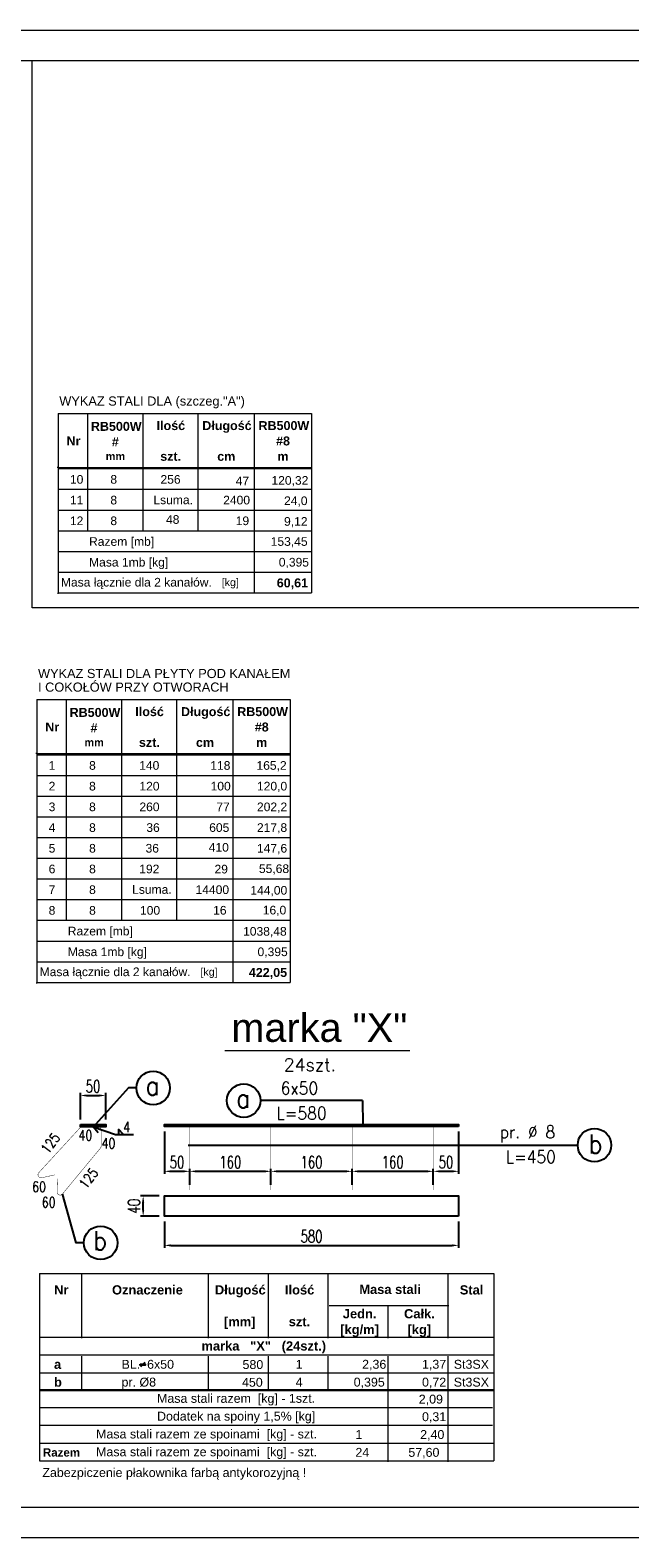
# Model space of a CAD drawing. Header units: centimetres. Extents: x -11084 to 13044, y 2736 to 15778.
# Tile 5 of 23: x 1619 to 2801, y 11642 to 14612. Entities that reach past the tile are written whole.
import ezdxf
from ezdxf.enums import TextEntityAlignment as Align

# ---------------------------------------------------------------- set-up
doc = ezdxf.new("R2010")
doc.units = ezdxf.units.CM
for name, color, linetype, lineweight in [('---Stal+opis', 3, 'Continuous', 18), ('---Stal+widok', 2, 'Continuous', 25), ('---Stal+wym', 9, 'Continuous', 15), ('_cienkie', 9, 'Continuous', 9), ('K_opis-25', 2, 'Continuous', 13), ('K_wymiar', 3, 'Continuous', 13)]:
    doc.layers.add(name, color=color, linetype=linetype, lineweight=lineweight)
doc.layers.add('2', color=2, linetype='Continuous')
doc.layers.add('3', color=3, linetype='Continuous')
doc.layers.add('zzz---Unplot', color=6, linetype='Continuous', lineweight=13, plot=False)
doc.styles.add('Arial CE', font='arial.ttf')
doc.styles.add('O3', font='ROMANS.SHX', dxfattribs={"width": 0.85})
doc.styles.add('WMF-Arial CE0', font='arialbd.ttf')
doc.styles.add('WMF-Arial CE1', font='arial.ttf')
doc.styles.add('WMF-Arial CE2', font='arialbd.ttf')
doc.styles.add('WMF-Arial CE60', font='arialbd.ttf')
doc.styles.add('WMF-Arial CE62', font='arialbd.ttf')
doc.styles.add('WMF-Arial CE63', font='arial.ttf')
doc.styles.add('WMF-Arial CE65', font='arial.ttf')
doc.styles.add('WMF-Arial0', font='arialbd.ttf')
doc.styles.add('WYMIARY', font='ROMANS.shx', dxfattribs={"width": 0.7})
doc.dimstyles.new('10', dxfattribs={"dimtxt": 24, "dimasz": 12.5, "dimexe": 5, "dimexo": 10, "dimgap": 6, "dimtad": 1, "dimdec": 0, "dimrnd": 1, "dimzin": 9, "dimdsep": 46, "dimtxsty": 'WYMIARY', "dimcen": 5, "dimdle": 10, "dimclrd": 256, "dimclre": 256, "dimclrt": 11, "dimaunit": 1, "dimazin": 0, "dimtfac": 8e-05, "dimtdec": 0, "dimtix": 1, "dimtmove": 1, "dimatfit": 3, "dimfxl": 5, "dimtolj": 1, "dimtzin": 9, "dimarcsym": 0})

# ---------------------------------------------------------------- blocks, each defined once
blk = doc.blocks.new('*D374')
at = {"layer": '---Stal+wym', "linetype": 'ByBlock', "lineweight": -2, "transparency": 16777216}
for p, q in [((1883.9, 12265.3), (1883.9, 12213)), ((2463.9, 12265.3), (2463.9, 12213)), ((1896.4, 12218), (2451.4, 12218))]:
    blk.add_line(p, q, dxfattribs=at)
at = {"layer": '---Stal+wym', "linetype": 'ByBlock', "transparency": 16777216}
for points in [[(1896.4, 12220.1), (1896.4, 12215.9), (1883.9, 12218)], [(2451.4, 12220.1), (2451.4, 12215.9), (2463.9, 12218)]]:
    blk.add_solid(points, dxfattribs=at)
at = {"layer": 'Defpoints', "color": 0, "linetype": 'ByBlock', "transparency": 16777216}
for p in [(1883.9, 12275.3), (2463.9, 12275.3), (2463.9, 12218)]:
    blk.add_point(p, dxfattribs=at)
at = {"layer": '---Stal+wym', "color": 11, "linetype": 'ByBlock', "transparency": 16777216, "insert": (2173.9, 12236), "char_height": 24, "attachment_point": 5, "style": 'WYMIARY'}
blk.add_mtext('\\A1;580', dxfattribs=at)
blk = doc.blocks.new('*D375')
at = {"layer": '---Stal+wym', "linetype": 'ByBlock', "lineweight": -2, "transparency": 16777216}
for p, q in [((1873.9, 12315.3), (1837, 12315.3)), ((1842, 12287.8), (1842, 12302.8)), ((1873.9, 12275.3), (1837, 12275.3))]:
    blk.add_line(p, q, dxfattribs=at)
at = {"layer": '---Stal+wym', "linetype": 'ByBlock', "transparency": 16777216}
for points in [[(1839.9, 12302.8), (1844.1, 12302.8), (1842, 12315.3)], [(1839.9, 12287.8), (1844.1, 12287.8), (1842, 12275.3)]]:
    blk.add_solid(points, dxfattribs=at)
at = {"layer": 'Defpoints', "color": 0, "linetype": 'ByBlock', "transparency": 16777216}
for p in [(1842, 12315.3), (1883.9, 12315.3), (1883.9, 12275.3)]:
    blk.add_point(p, dxfattribs=at)
at = {"layer": '---Stal+wym', "color": 11, "linetype": 'ByBlock', "transparency": 16777216, "insert": (1824, 12295.3), "char_height": 24, "attachment_point": 5, "rotation": 90, "style": 'WYMIARY'}
blk.add_mtext('\\A1;40', dxfattribs=at)
blk = doc.blocks.new('*D376')
at = {"layer": '---Stal+wym', "linetype": 'ByBlock', "lineweight": -2, "transparency": 16777216}
for p, q in [((1718.3, 12466.3), (1718.3, 12518.3)), ((1730.8, 12513.3), (1755.8, 12513.3)), ((1768.3, 12466.3), (1768.3, 12518.3))]:
    blk.add_line(p, q, dxfattribs=at)
at = {"layer": '---Stal+wym', "linetype": 'ByBlock', "transparency": 16777216}
for points in [[(1730.8, 12515.3), (1730.8, 12511.2), (1718.3, 12513.3)], [(1755.8, 12515.3), (1755.8, 12511.2), (1768.3, 12513.3)]]:
    blk.add_solid(points, dxfattribs=at)
at = {"layer": 'Defpoints', "color": 0, "linetype": 'ByBlock', "transparency": 16777216}
for p in [(1768.3, 12513.3), (1718.3, 12456.3), (1768.3, 12456.3)]:
    blk.add_point(p, dxfattribs=at)
at = {"layer": '---Stal+wym', "color": 11, "linetype": 'ByBlock', "transparency": 16777216, "insert": (1743.3, 12531.3), "char_height": 24, "attachment_point": 5, "style": 'WYMIARY'}
blk.add_mtext('\\A1;50', dxfattribs=at)
blk = doc.blocks.new('*D377')
at = {"layer": '---Stal+wym', "linetype": 'ByBlock', "lineweight": -2, "transparency": 16777216}
for p, q in [((1883.9, 12442.3), (1883.9, 12358.9)), ((1896.4, 12363.9), (1921.4, 12363.9)), ((1933.9, 12337.3), (1933.9, 12368.9))]:
    blk.add_line(p, q, dxfattribs=at)
at = {"layer": '---Stal+wym', "linetype": 'ByBlock', "transparency": 16777216}
for points in [[(1896.4, 12365.9), (1896.4, 12361.8), (1883.9, 12363.9)], [(1921.4, 12365.9), (1921.4, 12361.8), (1933.9, 12363.9)]]:
    blk.add_solid(points, dxfattribs=at)
at = {"layer": 'Defpoints', "color": 0, "linetype": 'ByBlock', "transparency": 16777216}
for p in [(1883.9, 12452.3), (1933.9, 12363.9), (1933.9, 12327.3)]:
    blk.add_point(p, dxfattribs=at)
at = {"layer": '---Stal+wym', "color": 11, "linetype": 'ByBlock', "transparency": 16777216, "insert": (1908.9, 12381.9), "char_height": 24, "attachment_point": 5, "style": 'WYMIARY'}
blk.add_mtext('\\A1;50', dxfattribs=at)
blk = doc.blocks.new('*D378')
at = {"layer": '---Stal+wym', "linetype": 'ByBlock', "lineweight": -2, "transparency": 16777216}
for p, q in [((1933.9, 12337.3), (1933.9, 12368.9)), ((1946.4, 12363.9), (2081.4, 12363.9)), ((2093.9, 12337.3), (2093.9, 12368.9))]:
    blk.add_line(p, q, dxfattribs=at)
at = {"layer": '---Stal+wym', "linetype": 'ByBlock', "transparency": 16777216}
for points in [[(1946.4, 12365.9), (1946.4, 12361.8), (1933.9, 12363.9)], [(2081.4, 12365.9), (2081.4, 12361.8), (2093.9, 12363.9)]]:
    blk.add_solid(points, dxfattribs=at)
at = {"layer": 'Defpoints', "color": 0, "linetype": 'ByBlock', "transparency": 16777216}
for p in [(2093.9, 12363.9), (1933.9, 12327.3), (2093.9, 12327.3)]:
    blk.add_point(p, dxfattribs=at)
at = {"layer": '---Stal+wym', "color": 11, "linetype": 'ByBlock', "transparency": 16777216, "insert": (2013.9, 12381.9), "char_height": 24, "attachment_point": 5, "style": 'WYMIARY'}
blk.add_mtext('\\A1;160', dxfattribs=at)
blk = doc.blocks.new('*D379')
at = {"layer": '---Stal+wym', "linetype": 'ByBlock', "lineweight": -2, "transparency": 16777216}
for p, q in [((2093.9, 12337.3), (2093.9, 12368.9)), ((2106.4, 12363.9), (2241.4, 12363.9)), ((2253.9, 12337.3), (2253.9, 12368.9))]:
    blk.add_line(p, q, dxfattribs=at)
at = {"layer": '---Stal+wym', "linetype": 'ByBlock', "transparency": 16777216}
for points in [[(2106.4, 12365.9), (2106.4, 12361.8), (2093.9, 12363.9)], [(2241.4, 12365.9), (2241.4, 12361.8), (2253.9, 12363.9)]]:
    blk.add_solid(points, dxfattribs=at)
at = {"layer": 'Defpoints', "color": 0, "linetype": 'ByBlock', "transparency": 16777216}
for p in [(2253.9, 12363.9), (2093.9, 12327.3), (2253.9, 12327.3)]:
    blk.add_point(p, dxfattribs=at)
at = {"layer": '---Stal+wym', "color": 11, "linetype": 'ByBlock', "transparency": 16777216, "insert": (2173.9, 12381.9), "char_height": 24, "attachment_point": 5, "style": 'WYMIARY'}
blk.add_mtext('\\A1;160', dxfattribs=at)
blk = doc.blocks.new('*D380')
at = {"layer": '---Stal+wym', "linetype": 'ByBlock', "lineweight": -2, "transparency": 16777216}
for p, q in [((2253.9, 12337.3), (2253.9, 12368.9)), ((2266.4, 12363.9), (2401.4, 12363.9)), ((2413.9, 12337.3), (2413.9, 12368.9))]:
    blk.add_line(p, q, dxfattribs=at)
at = {"layer": '---Stal+wym', "linetype": 'ByBlock', "transparency": 16777216}
for points in [[(2266.4, 12365.9), (2266.4, 12361.8), (2253.9, 12363.9)], [(2401.4, 12365.9), (2401.4, 12361.8), (2413.9, 12363.9)]]:
    blk.add_solid(points, dxfattribs=at)
at = {"layer": 'Defpoints', "color": 0, "linetype": 'ByBlock', "transparency": 16777216}
for p in [(2413.9, 12363.9), (2253.9, 12327.3), (2413.9, 12327.3)]:
    blk.add_point(p, dxfattribs=at)
at = {"layer": '---Stal+wym', "color": 11, "linetype": 'ByBlock', "transparency": 16777216, "insert": (2333.9, 12381.9), "char_height": 24, "attachment_point": 5, "style": 'WYMIARY'}
blk.add_mtext('\\A1;160', dxfattribs=at)
blk = doc.blocks.new('*D381')
at = {"layer": '---Stal+wym', "linetype": 'ByBlock', "lineweight": -2, "transparency": 16777216}
for p, q in [((2463.9, 12442.3), (2463.9, 12358.9)), ((2413.9, 12337.3), (2413.9, 12368.9)), ((2426.4, 12363.9), (2451.4, 12363.9))]:
    blk.add_line(p, q, dxfattribs=at)
at = {"layer": '---Stal+wym', "linetype": 'ByBlock', "transparency": 16777216}
for points in [[(2426.4, 12365.9), (2426.4, 12361.8), (2413.9, 12363.9)], [(2451.4, 12365.9), (2451.4, 12361.8), (2463.9, 12363.9)]]:
    blk.add_solid(points, dxfattribs=at)
at = {"layer": 'Defpoints', "color": 0, "linetype": 'ByBlock', "transparency": 16777216}
for p in [(2463.9, 12452.3), (2463.9, 12363.9), (2413.9, 12327.3)]:
    blk.add_point(p, dxfattribs=at)
at = {"layer": '---Stal+wym', "color": 11, "linetype": 'ByBlock', "transparency": 16777216, "insert": (2438.9, 12381.9), "char_height": 24, "attachment_point": 5, "style": 'WYMIARY'}
blk.add_mtext('\\A1;50', dxfattribs=at)

msp = doc.modelspace()

# ---------------------------------------------------------------- linework, layer by layer
at = {"layer": '---Stal+widok', "color": 6}
msp.add_lwpolyline([(1718.254393, 12456.335421), (1768.254393, 12456.335421), (1768.254393, 12451.335421), (1718.254393, 12451.335421)], close=True, dxfattribs=at)
at = {"layer": '---Stal+widok'}
for points in [[(2463.907186, 12452.335421), (1883.907186, 12452.335421), (1883.907186, 12456.335421), (2463.907186, 12456.335421)], [(2463.907186, 12275.295336), (1883.907186, 12275.295336), (1883.907186, 12315.295336), (2463.907186, 12315.295336)]]:
    msp.add_lwpolyline(points, close=True, dxfattribs=at)
at = {"layer": '---Stal+wym', "color": 2, "linetype": 'ByBlock'}
msp.add_lwpolyline([(6587.525019, 11701.882042), (-392.474981, 11701.882042), (-392.474981, 14551.882042), (6587.525019, 14551.882042)], close=True, dxfattribs=at)
msp.add_line((1845.05374, 11987.402871), (1837.021837, 11979.035326))
at = {"color": 7, "lineweight": 0}
for points in [[(1674.354337, 13856.939966), (1674.354337, 13752.281752)], [(1674.354337, 13856.939966), (2173.78949, 13856.939966)], [(1674.354337, 13854.887844), (1674.354337, 13750.22963)], [(1674.354337, 13854.887844), (1674.354337, 13503.461979)], [(1732.070263, 13856.939966), (1732.070263, 13750.22963)], [(1732.070263, 13856.939966), (1732.070263, 13750.22963)], [(1841.602267, 13856.939966), (1841.602267, 13750.22963)], [(1949.595179, 13856.939966), (1949.595179, 13750.22963)], [(2060.922789, 13856.939966), (2060.922789, 13750.22963)], [(2060.922789, 13856.939966), (2060.922789, 13750.22963)], [(2173.78949, 13856.939966), (2173.78949, 13503.461979)], [(1674.354337, 13750.22963), (1672.302215, 13750.22963)], [(1674.354337, 13750.22963), (1674.354337, 13750.22963)], [(1674.354337, 13750.22963), (2173.78949, 13750.22963)], [(1674.354337, 13748.177508), (1674.354337, 13748.177508)], [(1674.354337, 13748.177508), (2173.78949, 13748.177508)], [(1732.070263, 13748.177508), (1732.070263, 13625.819743)], [(1732.070263, 13748.177508), (1732.070263, 13625.819743)], [(1841.602267, 13748.177508), (1841.602267, 13625.819743)], [(1949.595179, 13748.177508), (1949.595179, 13625.819743)], [(2060.922789, 13748.177508), (2060.922789, 13625.819743)], [(2060.922789, 13748.177508), (2060.922789, 13503.461979)], [(1674.354337, 13707.391587), (2173.78949, 13707.391587)], [(1674.354337, 13705.339465), (1674.354337, 13625.819743)], [(1674.354337, 13666.605665), (2173.78949, 13666.605665)], [(1674.354337, 13625.819743), (2173.78949, 13625.819743)], [(1674.354337, 13625.819743), (2173.78949, 13625.819743)], [(1674.354337, 13625.819743), (2173.78949, 13625.819743)], [(1674.354337, 13623.767622), (1674.354337, 13585.033822)], [(1674.354337, 13585.033822), (2173.78949, 13585.033822)], [(1674.354337, 13582.9817), (1674.354337, 13544.2479)], [(1674.354337, 13544.2479), (2173.78949, 13544.2479)], [(1674.354337, 13501.409857), (1674.354337, 13503.461979)], [(1674.354337, 13503.461979), (2173.78949, 13503.461979)], [(1674.354337, 13503.461979), (2173.78949, 13503.461979)], [(2060.922789, 13503.461979), (2060.922789, 13503.461979)], [(2060.922789, 13503.461979), (2060.922789, 13503.461979)], [(2060.922789, 13503.461979), (2173.78949, 13503.461979)], [(1632.40782, 13293.422205), (1632.40782, 13188.763991)], [(1632.40782, 13293.422205), (2131.842974, 13293.422205)], [(1632.40782, 13291.370083), (1632.40782, 13186.711869)], [(1632.40782, 13291.370083), (1632.40782, 12736.01461)], [(1690.123747, 13293.422205), (1690.123747, 13186.711869)], [(1690.123747, 13293.422205), (1690.123747, 13186.711869)], [(1799.655751, 13293.422205), (1799.655751, 13186.711869)], [(1907.648662, 13293.422205), (1907.648662, 13186.711869)], [(2018.976272, 13293.422205), (2018.976272, 13186.711869)], [(2018.976272, 13293.422205), (2018.976272, 13186.711869)], [(2131.842974, 13293.422205), (2131.842974, 12736.01461)], [(1632.40782, 13186.711869), (1630.355699, 13186.711869)], [(1632.40782, 13186.711869), (1632.40782, 13186.711869)], [(1632.40782, 13186.711869), (2131.842974, 13186.711869)], [(1632.40782, 13184.659747), (1632.40782, 13184.659747)], [(1632.40782, 13184.659747), (2131.842974, 13184.659747)], [(1690.123747, 13184.659747), (1690.123747, 12858.372375)], [(1690.123747, 13184.659747), (1690.123747, 12858.372375)], [(1799.655751, 13184.659747), (1799.655751, 12858.372375)], [(1907.648662, 13184.659747), (1907.648662, 12858.372375)], [(2018.976272, 13184.659747), (2018.976272, 12858.372375)], [(2018.976272, 13184.659747), (2018.976272, 12736.01461)], [(1632.40782, 13143.873826), (2131.842974, 13143.873826)], [(1632.40782, 13141.821704), (1632.40782, 12858.372375)], [(1632.40782, 13103.087904), (2131.842974, 13103.087904)], [(1632.40782, 13062.301983), (2131.842974, 13062.301983)], [(1632.40782, 13021.516061), (2131.842974, 13021.516061)], [(1632.40782, 12980.730139), (2131.842974, 12980.730139)], [(1632.40782, 12939.944218), (2131.842974, 12939.944218)], [(1632.40782, 12899.158296), (2131.842974, 12899.158296)], [(1632.40782, 12858.372375), (2131.842974, 12858.372375)], [(1632.40782, 12858.372375), (2131.842974, 12858.372375)], [(1632.40782, 12856.320253), (1632.40782, 12817.586453)], [(1632.40782, 12817.586453), (2131.842974, 12817.586453)], [(1632.40782, 12815.534331), (1632.40782, 12776.800531)], [(1632.40782, 12776.800531), (2131.842974, 12776.800531)], [(1632.40782, 12733.962488), (1632.40782, 12736.01461)], [(1632.40782, 12736.01461), (2131.842974, 12736.01461)], [(1632.40782, 12736.01461), (2131.842974, 12736.01461)], [(2018.976272, 12736.01461), (2018.976272, 12736.01461)], [(2018.976272, 12736.01461), (2018.976272, 12736.01461)], [(2018.976272, 12736.01461), (2131.842974, 12736.01461)], [(1637.520439, 12162.467088), (2532.946569, 12162.467088)], [(1637.520439, 12162.467088), (1637.520439, 11793.575816)], [(1720.435156, 12160.354612), (1720.435156, 12035.190357)], [(1970.235545, 12160.354612), (1970.235545, 12035.190357)], [(2088.27019, 12160.354612), (2088.27019, 12035.190357)], [(2206.304834, 12160.354612), (2206.304834, 12035.190357)], [(2442.374124, 12160.354612), (2442.374124, 12035.190357)], [(2532.946569, 12162.467088), (2532.946569, 11793.575816)], [(2208.417311, 12099.884961), (2444.486601, 12099.884961)], [(2324.339479, 12097.772485), (2324.339479, 12035.190357)], [(1637.520439, 12037.302834), (2532.946569, 12037.302834)], [(1637.520439, 12002.182906), (2532.946569, 12002.182906)], [(1637.520439, 12002.182906), (2532.946569, 12002.182906)], [(1720.435156, 12000.07043), (1720.435156, 11931.943051)], [(1970.235545, 12000.07043), (1970.235545, 11931.943051)], [(2088.27019, 12000.07043), (2088.27019, 11931.943051)], [(2206.304834, 12000.07043), (2206.304834, 11931.943051)], [(2324.339479, 12000.07043), (2324.339479, 11791.463339)], [(2442.374124, 12000.07043), (2442.374124, 11898.9356)], [(1637.520439, 11967.062979), (2532.946569, 11967.062979)], [(1637.520439, 11967.062979), (2532.946569, 11967.062979)], [(1637.520439, 11934.055528), (2532.946569, 11934.055528)], [(1637.520439, 11931.943051), (2532.946569, 11931.943051)], [(1637.520439, 11931.943051), (2532.946569, 11931.943051)], [(1637.520439, 11898.9356), (2442.374124, 11898.9356)], [(2442.374124, 11898.9356), (2530.834093, 11898.9356)], [(2442.374124, 11896.823123), (2442.374124, 11863.815672)], [(1637.520439, 11863.815672), (2442.374124, 11863.815672)], [(2442.374124, 11863.815672), (2530.834093, 11863.815672)], [(2442.374124, 11861.703195), (2442.374124, 11791.463339)], [(1637.520439, 11828.695744), (2532.946569, 11828.695744)], [(1637.520439, 11793.575816), (2532.946569, 11793.575816)]]:
    msp.add_lwpolyline(points, dxfattribs=at)
msp.add_lwpolyline([(1836.300007, 11983.843965), (1845.721433, 11983.843965), (1845.721433, 11982.138655), (1836.300007, 11982.138655)], close=True)
at = {"layer": '3'}
msp.add_line((2274.142627, 12503.180855), (2073.327407, 12503.18074), dxfattribs=at)
for points in [[(1828.65451, 12528.102269), (1813.050193, 12528.102269), (1748.254393, 12456.335421)], [(2274.142627, 12503.180855), (2274.974244, 12456.335421)], [(1753.174061, 12439.604105), (1743.254393, 12451.335421), (1787.792975, 12436.305051), (1822.792489, 12436.305051)], [(1793.308337, 12446.978168), (1793.308337, 12436.305051), (1803.166269, 12436.305051), (1793.308337, 12446.978168)], [(1930.601945, 12415.115396), (2698.52374, 12415.115396)], [(1725.274585, 12223.074485), (1709.670267, 12223.074485), (1683.173859, 12319.587005)]]:
    msp.add_lwpolyline(points, dxfattribs=at)
for centre in [(1861.70887, 12528.102269), (2040.273047, 12503.18074), (2731.576331, 12415.45743), (1758.328945, 12223.074485)]:
    msp.add_circle(centre, 33.054361, dxfattribs=at)
at = {"layer": '_cienkie', "linetype": 'ByBlock'}
msp.add_lwpolyline([(6647.525019, 11641.882042), (-652.474981, 11641.882042), (-652.474981, 14611.882042), (6647.525019, 14611.882042)], close=True, dxfattribs=at)
at = {"layer": 'K_opis-25', "const_width": 0.8}
msp.add_lwpolyline([(1667.676265, 12356.826749), (1641.639853, 12351.195886, -0.7099697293), (1636.28341, 12361.178467), (1717.338427, 12449.391287, -0.2101401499), (1721.759959, 12451.335421), (1753.121779, 12451.335421, -0.4142135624), (1759.121779, 12445.335421), (1759.121779, 12413.286365, -0.1584946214), (1757.974364, 12409.757567), (1683.173859, 12319.587005, -0.6766169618), (1672.374586, 12322.317742), (1673.1332, 12349.234973)], format="xyb", dxfattribs=at)
for points in [[(1933.907186, 12452.335421), (1933.907186, 12327.262961)], [(2093.907186, 12452.335421), (2093.907186, 12327.262961)], [(2253.907186, 12452.335421), (2253.907186, 12327.262961)], [(2413.907186, 12452.335421), (2413.907186, 12327.262961)]]:
    msp.add_lwpolyline(points, dxfattribs=at)
at = {"layer": 'K_wymiar'}
msp.add_lwpolyline([(2367.966131, 12601.420369), (2002.840558, 12601.420369)], dxfattribs=at)
at = {"layer": 'zzz---Unplot'}
msp.add_lwpolyline([(1623.081363, 14551.882042), (5363.557134, 14551.882042), (5363.557134, 13474.130671), (1623.081363, 13474.130671)], close=True, dxfattribs=at)

# ---------------------------------------------------------------- texts
at = {"layer": '---Stal+opis', "color": 3, "insert": (2189.267914, 12646.508425), "char_height": 56, "attachment_point": 5, "style": 'Arial CE'}
msp.add_mtext('\\A1;marka "X"', dxfattribs=at)
at = {"color": 7, "lineweight": 0}
for s, height, style, p in [('WYKAZ STALI DLA (szczeg."A")', 18, 'WMF-Arial CE63', (1676.756084, 13872.285711)), ('RB500W', 17.6482478, 'WMF-Arial CE60', (1738.996175, 13822.566925)), ('Ilość', 17.6482478, 'WMF-Arial CE60', (1868.536366, 13824.106016)), ('Długość', 17.6482478, 'WMF-Arial CE60', (1958.573212, 13824.106016)), ('RB500W', 17.6482478, 'WMF-Arial CE60', (2069.387791, 13824.106016)), ('Nr', 17.6482478, 'WMF-Arial CE60', (1691.027827, 13793.837219)), ('#8', 17.6482478, 'WMF-Arial CE60', (2104.017347, 13793.837219)), ('#', 17.648248, 'WMF-Arial CE60', (1780.295127, 13792.298128)), ('mm', 15.3909138, 'WMF-Arial CE62', (1768.238911, 13764.850998)), ('szt.', 17.6482478, 'WMF-Arial CE60', (1875.718792, 13763.568422)), ('cm', 17.6482478, 'WMF-Arial CE60', (1988.072463, 13763.568422)), ('m', 17.648248, 'WMF-Arial CE60', (2106.5825, 13763.568422)), ('10', 17.0326113, 'WMF-Arial CE63', (1697.697223, 13718.421742)), ('8', 17.032611, 'WMF-Arial CE63', (1777.397876, 13718.421742)), ('256', 17.0326113, 'WMF-Arial CE63', (1876.161477, 13718.421742)), ('47', 17.0326113, 'WMF-Arial CE63', (2024.431369, 13715.371271)), ('120,32', 17.0326113, 'WMF-Arial CE63', (2094.934912, 13716.404245)), ('11', 17.0326113, 'WMF-Arial CE63', (1697.697223, 13677.63582)), ('8', 17.032611, 'WMF-Arial CE63', (1777.397876, 13677.63582)), ('Lsuma.', 17.0326113, 'WMF-Arial CE63', (1862.211744, 13678.033989)), ('2400', 17.0326113, 'WMF-Arial CE63', (1999.756309, 13677.63582)), ('24,0', 17.0326113, 'WMF-Arial CE63', (2119.755247, 13676.362531)), ('12', 17.0326113, 'WMF-Arial CE63', (1697.697223, 13636.849898)), ('8', 17.032611, 'WMF-Arial CE63', (1777.397876, 13636.849898)), ('48', 17.0326113, 'WMF-Arial CE63', (1887.058199, 13639.390139)), ('19', 17.0326113, 'WMF-Arial CE63', (2024.483423, 13636.849898)), ('9,12', 17.0326113, 'WMF-Arial CE63', (2119.755247, 13635.576609)), ('Razem [mb]', 17.0326113, 'WMF-Arial CE63', (1735.404961, 13596.063977)), ('153,45', 17.0326113, 'WMF-Arial CE63', (2093.406859, 13596.063977)), ('Masa 1mb [kg]', 17.03261129, 'WMF-Arial CE63', (1735.404961, 13555.278055)), ('0,395', 17.0326113, 'WMF-Arial CE63', (2109.404167, 13555.278055)), ('Masa łącznie dla 2 kanałów. ', 17.03261129, 'WMF-Arial CE63', (1679.920371, 13515.836015)), (' [kg]', 14.9804894, 'WMF-Arial CE65', (1991.132079, 13516.791689)), ('60,61', 17.6482478, 'WMF-Arial CE60', (2105.372823, 13514.235618)), ('WYKAZ STALI DLA PŁYTY POD KANAŁEM', 18, 'WMF-Arial CE63', (1634.809567, 13335.578675)), ('I COKOŁÓW PRZY OTWORACH', 18, 'WMF-Arial CE63', (1634.809567, 13308.76795)), ('RB500W', 17.6482478, 'WMF-Arial CE60', (1697.049658, 13259.049164)), ('Ilość', 17.6482478, 'WMF-Arial CE60', (1826.58985, 13260.588256)), ('Długość', 17.6482478, 'WMF-Arial CE60', (1916.626695, 13260.588256)), ('RB500W', 17.6482478, 'WMF-Arial CE60', (2027.441275, 13260.588256)), ('Nr', 17.6482478, 'WMF-Arial CE60', (1649.08131, 13230.319458)), ('#', 17.648248, 'WMF-Arial CE60', (1738.34861, 13228.780367)), ('#8', 17.6482478, 'WMF-Arial CE60', (2062.070831, 13230.319458)), ('szt.', 17.6482478, 'WMF-Arial CE60', (1833.772276, 13200.050661)), ('mm', 15.3909138, 'WMF-Arial CE62', (1726.292395, 13201.333237)), ('cm', 17.6482478, 'WMF-Arial CE60', (1946.125947, 13200.050661)), ('m', 17.648248, 'WMF-Arial CE60', (2064.635983, 13200.050661)), ('1', 17.032611, 'WMF-Arial CE63', (1655.750706, 13154.903981)), ('8', 17.032611, 'WMF-Arial CE63', (1735.45136, 13154.903981)), ('140', 17.0326113, 'WMF-Arial CE63', (1834.214961, 13154.903981)), ('118', 17.0326113, 'WMF-Arial CE63', (1974.342622, 13154.903981)), ('165,2', 17.0326113, 'WMF-Arial CE63', (2065.356127, 13154.903981)), ('2', 17.032611, 'WMF-Arial CE63', (1655.750706, 13114.118059)), ('8', 17.032611, 'WMF-Arial CE63', (1735.45136, 13114.118059)), ('120', 17.0326113, 'WMF-Arial CE63', (1834.612292, 13114.118059)), ('100', 17.0326113, 'WMF-Arial CE63', (1974.946429, 13114.118059)), ('120,0', 17.0326113, 'WMF-Arial CE63', (2066.338194, 13114.118059)), ('3', 17.032611, 'WMF-Arial CE63', (1655.750706, 13073.332138)), ('8', 17.032611, 'WMF-Arial CE63', (1735.45136, 13073.332138)), ('260', 17.0326113, 'WMF-Arial CE63', (1834.612292, 13073.332138)), ('77', 17.0326113, 'WMF-Arial CE63', (1986.276172, 13073.332138)), ('202,2', 17.0326113, 'WMF-Arial CE63', (2066.338194, 13073.332138)), ('4', 17.032611, 'WMF-Arial CE63', (1655.750706, 13032.546216)), ('8', 17.032611, 'WMF-Arial CE63', (1735.45136, 13032.546216)), ('36', 17.0326113, 'WMF-Arial CE63', (1848.273627, 13032.546216)), ('605', 17.0326113, 'WMF-Arial CE63', (1972.200797, 13032.546216)), ('217,8', 17.0326113, 'WMF-Arial CE63', (2066.338194, 13032.546216)), ('5', 17.032611, 'WMF-Arial CE63', (1655.750706, 12991.760294)), ('8', 17.032611, 'WMF-Arial CE63', (1735.45136, 12991.760294)), ('36', 17.0326113, 'WMF-Arial CE63', (1846.698542, 12991.760294)), ('410', 17.0326113, 'WMF-Arial CE63', (1971.224524, 12993.561919)), ('147,6', 17.0326113, 'WMF-Arial CE63', (2066.338194, 12991.760294)), ('6', 17.032611, 'WMF-Arial CE63', (1655.750706, 12950.974373)), ('8', 17.032611, 'WMF-Arial CE63', (1735.45136, 12950.974373)), ('192', 17.0326113, 'WMF-Arial CE63', (1834.267506, 12950.974373)), ('29', 17.0326113, 'WMF-Arial CE63', (1982.633048, 12950.703692)), ('55,68', 17.0326113, 'WMF-Arial CE63', (2070.227173, 12951.49395)), ('7', 17.032611, 'WMF-Arial CE63', (1655.750706, 12910.188451)), ('8', 17.032611, 'WMF-Arial CE63', (1735.45136, 12910.188451)), ('Lsuma.', 17.0326113, 'WMF-Arial CE63', (1820.265227, 12910.58662)), ('14400', 17.0326113, 'WMF-Arial CE63', (1945.273394, 12910.188451)), ('144,00', 17.0326113, 'WMF-Arial CE63', (2053.305535, 12908.915162)), ('8', 17.032611, 'WMF-Arial CE63', (1655.750706, 12869.40253)), ('8', 17.032611, 'WMF-Arial CE63', (1735.45136, 12869.40253)), ('100', 17.0326113, 'WMF-Arial CE63', (1835.782541, 12869.414678)), ('16', 17.0326113, 'WMF-Arial CE63', (1979.952296, 12869.66754)), ('16,0', 17.0326113, 'WMF-Arial CE63', (2077.780109, 12869.922107)), ('Razem [mb]', 17.0326113, 'WMF-Arial CE63', (1693.458445, 12828.616608)), ('1038,48', 17.0326113, 'WMF-Arial CE63', (2038.971144, 12828.125681)), ('Masa 1mb [kg]', 17.03261129, 'WMF-Arial CE63', (1693.458445, 12787.830686)), ('0,395', 17.0326113, 'WMF-Arial CE63', (2067.457651, 12787.830686)), ('Masa łącznie dla 2 kanałów. ', 17.03261129, 'WMF-Arial CE63', (1637.973855, 12748.388646)), (' [kg]', 14.9804894, 'WMF-Arial CE65', (1949.185562, 12749.344321)), ('422,05', 17.6482478, 'WMF-Arial CE60', (2050.305879, 12746.788249)), ('Nr', 18.167301, 'WMF-Arial CE0', (1666.566996, 12121.27379)), ('Oznaczenie', 18.167301, 'WMF-Arial CE0', (1780.640747, 12121.27379)), ('Długość', 18.167301, 'WMF-Arial CE0', (1983.438525, 12121.27379)), ('Ilość', 18.167301, 'WMF-Arial CE0', (2121.5417, 12121.27379)), ('Masa stali', 18.167301, 'WMF-Arial CE0', (2268.094783, 12122.330028)), ('Stal', 18.167301, 'WMF-Arial CE0', (2466.139489, 12121.27379)), ('Jedn.', 18.167301, 'WMF-Arial CE0', (2235.615451, 12074.271179)), ('Całk.', 18.167301, 'WMF-Arial CE0', (2356.290692, 12074.271179)), ('[mm]', 18.167301, 'WMF-Arial CE0', (2001.394579, 12058.691663)), ('szt.', 18.167301, 'WMF-Arial CE0', (2128.935369, 12058.691663)), ('[kg/m]', 18.167301, 'WMF-Arial CE0', (2230.598318, 12043.112146)), ('[kg]', 18.167301, 'WMF-Arial CE0', (2363.156242, 12043.112146)), ('marka   "X"   (24szt.)', 18.16730102, 'WMF-Arial0', (1957.032565, 12010.896874)), ('a', 18.167301, 'WMF-Arial CE0', (1666.302936, 11974.720707)), ('BL.  6x50', 17.533558, 'WMF-Arial CE1', (1799.388979, 11974.984767)), ('580', 17.533558, 'WMF-Arial CE1', (2037.906289, 11974.485347)), ('1', 17.533558, 'WMF-Arial CE1', (2142.666469, 11974.984767)), ('2,36', 17.533558, 'WMF-Arial CE1', (2273.640034, 11974.984767)), ('1,37', 17.533558, 'WMF-Arial CE1', (2391.674679, 11974.984767)), ('St3SX', 17.533558, 'WMF-Arial CE1', (2454.256806, 11974.984767)), ('b', 18.167301, 'WMF-Arial CE0', (1666.302936, 11939.600779)), ('pr. %%C8', 17.533558, 'WMF-Arial CE1', (1799.388979, 11939.864839)), ('450', 17.533558, 'WMF-Arial CE1', (2036.857564, 11939.551034)), ('4', 17.533558, 'WMF-Arial CE1', (2142.666469, 11939.864839)), ('0,395', 17.533558, 'WMF-Arial CE1', (2256.991977, 11939.864839)), ('0,72', 17.533558, 'WMF-Arial CE1', (2391.674679, 11939.864839)), ('St3SX', 17.533558, 'WMF-Arial CE1', (2454.256806, 11939.864839)), ('Masa stali razem  [kg] - 1szt.', 17.53355796, 'WMF-Arial CE1', (1869.364775, 11907.913626)), ('2,09', 17.533558, 'WMF-Arial CE1', (2385.345945, 11906.35528)), ('Dodatek na spoiny 1,5% [kg]', 17.53355796, 'WMF-Arial CE1', (1869.364775, 11872.793699)), ('0,31', 17.533558, 'WMF-Arial CE1', (2391.674679, 11871.73746)), ('Masa stali razem ze spoinami  [kg] - szt.', 17.53355796, 'WMF-Arial CE1', (1749.217653, 11837.673771)), ('1', 17.533558, 'WMF-Arial CE1', (2260.437054, 11836.617532)), ('2,40', 17.533558, 'WMF-Arial CE1', (2388.059211, 11836.617532)), ('Masa stali razem ze spoinami  [kg] - szt.', 17.53355796, 'WMF-Arial CE1', (1749.217653, 11802.553843)), ('Razem', 16.2660718, 'WMF-Arial CE2', (1644.385989, 11802.025724)), ('24', 17.533558, 'WMF-Arial CE1', (2260.437054, 11801.497604)), ('57,60', 17.533558, 'WMF-Arial CE1', (2364.740599, 11801.497604)), ('Zabezpiczenie płakownika farbą antykorozyjną !', 17.53355796, 'WMF-Arial CE1', (1643.321199, 11761.735241))]:
    msp.add_text(s, height=height, dxfattribs=dict(at, style=style)).set_placement(p)
at = {"layer": '2', "style": 'O3', "width": 0.9}
for s, p in [('a', (1860.535152, 12513.900247)), ('a', (2039.099329, 12488.978717)), ('b', (2733.604615, 12398.898245)), ('b', (1757.155227, 12208.872462))]:
    msp.add_text(s, height=37.29375, dxfattribs=at).set_placement(p, align=Align.CENTER)
at = {"layer": '3', "color": 2, "style": 'WYMIARY'}
msp.add_text('24szt.', height=25, dxfattribs=at).set_placement((2119.260043, 12561.388805))
at = {"layer": '3', "style": 'WYMIARY'}
for s, height, width, p in [('6x50', 24.8625, 0.9, (2113.174125, 12515.207769)), ('L=580', 24.8625, 0.9, (2104.905097, 12465.80822)), ('40', 20, 0.8, (1714.488761, 12424.884118)), ('4', 20, 0.8, (1802.844498, 12441.203324)), ('pr. %%C 8', 24.8625, 0.9, (2544.893818, 12429.237965)), ('40', 20, 0.8, (1759.91289, 12409.158684)), ('L=450', 24.8625, 0.9, (2556.853528, 12379.838416)), ('60', 20, 0.8, (1623.191483, 12323.475756)), ('60', 20, 0.8, (1642.146103, 12292.803866))]:
    msp.add_text(s, height=height, dxfattribs=dict(at, width=width)).set_placement(p)
at = {"layer": '3', "style": 'WYMIARY', "width": 0.8}
for p in [(1654.830108, 12396.77345), (1730.046998, 12327.865892)]:
    msp.add_text('125', height=20, rotation=52.79136027, dxfattribs=at).set_placement(p)

# ---------------------------------------------------------------- dimensions: what is measured, and where the dimension line sits
at = {"layer": '---Stal+wym', "linetype": 'ByBlock'}
for base, p1, p2, picture, middle in [((1768.254393, 12513.253589), (1718.254393, 12456.335421), (1768.254393, 12456.335421), '*D376', (1743.254393, 12531.253589)), ((1933.907186, 12363.864741), (1883.907186, 12452.335421), (1933.907186, 12327.262961), '*D377', (1908.907186, 12381.864741)), ((2463.907186, 12363.864741), (2413.907186, 12327.262961), (2463.907186, 12452.335421), '*D381', (2438.907186, 12381.864741)), ((2093.907186, 12363.864741), (1933.907186, 12327.262961), (2093.907186, 12327.262961), '*D378', (2013.907186, 12381.864741)), ((2253.907186, 12363.864741), (2093.907186, 12327.262961), (2253.907186, 12327.262961), '*D379', (2173.907186, 12381.864741)), ((2413.907186, 12363.864741), (2253.907186, 12327.262961), (2413.907186, 12327.262961), '*D380', (2333.907186, 12381.864741)), ((2463.907186, 12218.021519), (1883.907186, 12275.295336), (2463.907186, 12275.295336), '*D374', (2173.907186, 12236.021519))]:
    dim = msp.add_linear_dim(base=base, p1=p1, p2=p2, dimstyle='10', dxfattribs=at)
    dim.commit()
    dim.dimension.update_dxf_attribs({"geometry": picture, "text_midpoint": middle})
dim = msp.add_linear_dim(base=(1842.013859, 12315.295336), p1=(1883.907186, 12275.295336), p2=(1883.907186, 12315.295336), angle=90, dimstyle='10', dxfattribs=at)
dim.commit()
dim.dimension.update_dxf_attribs({"geometry": '*D375', "text_midpoint": (1824.013859, 12295.295336)})

doc.saveas('drawing.dxf')
